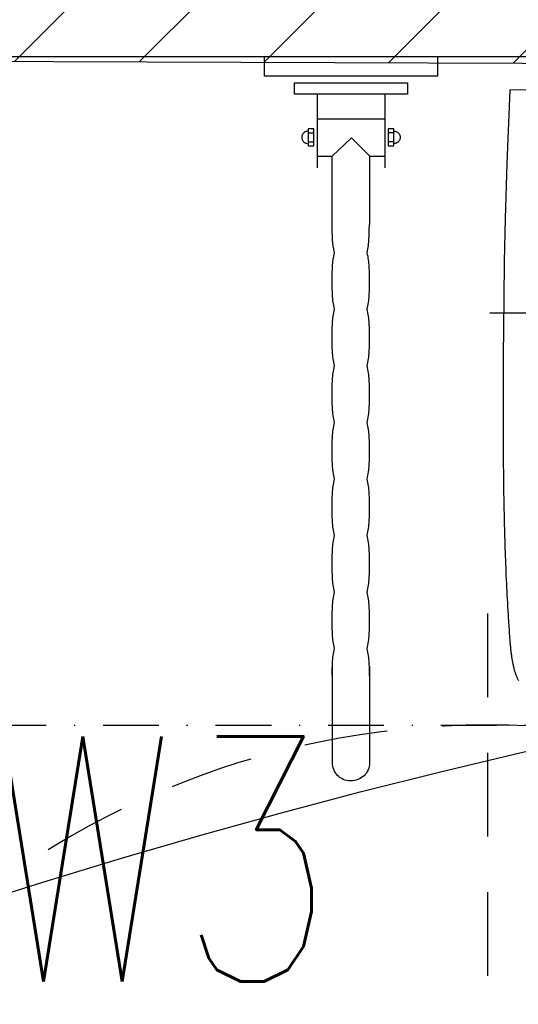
# Model space of a CAD drawing. Header units: millimetres. Extents: x 42924 to 92944, y -369470 to -179866.
# Tile 239 of 256: x 61279 to 61323, y -184009 to -183921. Entities that reach past the tile are written whole.
import ezdxf
from ezdxf.enums import TextEntityAlignment as Align

# ---------------------------------------------------------------- set-up
doc = ezdxf.new("R2010")
doc.units = ezdxf.units.MM
doc.linetypes.add('216-500', pattern=[2.5, 1.5, -1])
doc.linetypes.add('STRICHPUNKTX2', pattern=[2, 1, -0.5, 0, -0.5])
doc.layers.get('0').update_dxf_attribs({"color": 8})
for name, color, linetype in [('!! 1_hatch projektowane ściany', 8, 'Continuous'), ('!! 1_PROJ Sciany', 8, 'Continuous'), ('!! 2_wypos-sanitarne', 8, 'Continuous'), ('E1', 2, 'Continuous')]:
    doc.layers.add(name, color=color, linetype=linetype)
doc.layers.add('E_SAP_ZASIĘG', color=150, linetype='Continuous', plot=False)
doc.styles.add('ELE1', font='romans.shx', dxfattribs={"width": 0.8, "height": 18})

# ---------------------------------------------------------------- blocks, each defined once
blk = doc.blocks.new('umywalka niep')
for p, q in [((-1.75, 33.91), (-1.75, 49.441)), ((-1.75, 49.441), (0, 49.441)), ((0, 49.441), (0, 33.91)), ((-7.602, 45.963), (-7.641, 45.927)), ((-7.559, 45.995), (-7.602, 45.963)), ((-7.514, 46.022), (-7.559, 45.995)), ((-7.465, 46.046), (-7.514, 46.022)), ((-7.415, 46.064), (-7.465, 46.046)), ((-7.362, 46.078), (-7.415, 46.064)), ((-7.307, 46.087), (-7.362, 46.078)), ((-7.25, 46.09), (-7.307, 46.087)), ((-7.194, 46.087), (-7.25, 46.09)), ((-7.139, 46.078), (-7.194, 46.087)), ((-7.087, 46.064), (-7.139, 46.078)), ((-7.036, 46.046), (-7.087, 46.064)), ((-6.988, 46.022), (-7.036, 46.046)), ((-6.942, 45.995), (-6.988, 46.022)), ((-6.899, 45.963), (-6.942, 45.995)), ((-6.86, 45.927), (-6.899, 45.963)), ((-3.378, 36.598), (-3.378, 46.753)), ((-3.378, 46.753), (-2.363, 46.753)), ((-2.363, 46.753), (-2.363, 36.598)), ((-6.489, 45.515), (-8.012, 45.515)), ((-8.012, 45.515), (-8.012, 45.007)), ((-7.792, 45.648), (-7.8, 45.593)), ((-7.778, 45.701), (-7.792, 45.648)), ((-7.759, 45.752), (-7.778, 45.701)), ((-7.736, 45.8), (-7.759, 45.752)), ((-7.708, 45.845), (-7.736, 45.8)), ((-7.677, 45.888), (-7.708, 45.845)), ((-7.641, 45.927), (-7.677, 45.888)), ((-7.651, 45.519), (-7.651, 45.02)), ((-6.824, 45.888), (-6.86, 45.927)), ((-6.849, 45.519), (-6.849, 45.02)), ((-6.793, 45.845), (-6.824, 45.888)), ((-6.765, 45.8), (-6.793, 45.845)), ((-6.741, 45.752), (-6.765, 45.8)), ((-6.723, 45.701), (-6.741, 45.752)), ((-6.709, 45.648), (-6.723, 45.701)), ((-6.701, 45.593), (-6.709, 45.648)), ((-6.698, 45.537), (-6.701, 45.593)), ((-6.698, 45.537), (-6.698, 45.537)), ((-6.489, 45.007), (-6.489, 45.515)), ((-3.384, 44.722), (-9.984, 44.722)), ((-8.935, 44.69), (-8.935, 43.359)), ((-8.012, 45.007), (-6.489, 45.007)), ((-5.584, 44.69), (-5.584, 38.626)), ((-63.852, 43.275), (-63.695, 43.314)), ((-63.695, 43.314), (-63.531, 43.337)), ((-63.531, 43.337), (-54.728, 43.346)), ((-55.367, 43.384), (-55.526, 43.384)), ((-55.207, 43.383), (-55.367, 43.384)), ((-55.048, 43.382), (-55.207, 43.383)), ((-54.889, 43.379), (-55.048, 43.382)), ((-54.73, 43.375), (-54.889, 43.379)), ((-54.57, 43.369), (-54.73, 43.375)), ((-54.411, 43.361), (-54.57, 43.369)), ((-54.252, 43.35), (-54.411, 43.361)), ((-54.093, 43.337), (-54.252, 43.35)), ((-53.933, 43.32), (-54.093, 43.337)), ((-53.774, 43.3), (-53.933, 43.32)), ((-52.346, 43.32), (-52.505, 43.301)), ((-52.188, 43.337), (-52.346, 43.32)), ((-52.03, 43.35), (-52.188, 43.337)), ((-51.872, 43.361), (-52.03, 43.35)), ((-51.713, 43.369), (-51.872, 43.361)), ((-51.555, 43.375), (-51.713, 43.369)), ((-51.397, 43.379), (-51.555, 43.375)), ((-51.239, 43.382), (-51.397, 43.379)), ((-51.081, 43.384), (-51.239, 43.382)), ((-50.922, 43.385), (-51.081, 43.384)), ((-50.764, 43.385), (-50.922, 43.385)), ((-50.606, 43.385), (-50.764, 43.385)), ((-50.447, 43.385), (-50.606, 43.385)), ((-50.289, 43.385), (-50.447, 43.385)), ((-50.13, 43.384), (-50.289, 43.385)), ((-49.971, 43.382), (-50.13, 43.384)), ((-49.812, 43.379), (-49.971, 43.382)), ((-49.654, 43.375), (-49.812, 43.379)), ((-49.495, 43.369), (-49.654, 43.375)), ((-49.336, 43.361), (-49.495, 43.369)), ((-49.177, 43.35), (-49.336, 43.361)), ((-49.019, 43.337), (-49.177, 43.35)), ((-48.86, 43.321), (-49.019, 43.337)), ((-48.702, 43.301), (-48.86, 43.321)), ((-47.273, 43.321), (-47.432, 43.301)), ((-47.114, 43.337), (-47.273, 43.321)), ((-46.956, 43.351), (-47.114, 43.337)), ((-46.797, 43.361), (-46.956, 43.351)), ((-46.638, 43.37), (-46.797, 43.361)), ((-46.48, 43.376), (-46.638, 43.37)), ((-46.321, 43.38), (-46.48, 43.376)), ((-46.162, 43.383), (-46.321, 43.38)), ((-46.003, 43.384), (-46.162, 43.383)), ((-45.845, 43.385), (-46.003, 43.384)), ((-45.686, 43.386), (-45.845, 43.385)), ((-45.528, 43.386), (-45.686, 43.386)), ((-45.369, 43.386), (-45.528, 43.386)), ((-45.21, 43.385), (-45.369, 43.386)), ((-45.051, 43.384), (-45.21, 43.385)), ((-44.893, 43.383), (-45.051, 43.384)), ((-44.734, 43.38), (-44.893, 43.383)), ((-44.575, 43.376), (-44.734, 43.38)), ((-44.417, 43.37), (-44.575, 43.376)), ((-44.258, 43.362), (-44.417, 43.37)), ((-44.099, 43.351), (-44.258, 43.362)), ((-43.94, 43.338), (-44.099, 43.351)), ((-43.782, 43.321), (-43.94, 43.338)), ((-43.623, 43.301), (-43.782, 43.321)), ((-42.197, 43.321), (-42.356, 43.302)), ((-42.039, 43.338), (-42.197, 43.321)), ((-41.881, 43.351), (-42.039, 43.338)), ((-41.723, 43.362), (-41.881, 43.351)), ((-41.564, 43.37), (-41.723, 43.362)), ((-41.406, 43.377), (-41.564, 43.37)), ((-41.248, 43.381), (-41.406, 43.377)), ((-41.09, 43.384), (-41.248, 43.381)), ((-40.932, 43.386), (-41.09, 43.384)), ((-40.773, 43.386), (-40.932, 43.386)), ((-40.615, 43.387), (-40.773, 43.386)), ((-40.457, 43.387), (-40.615, 43.387)), ((-40.299, 43.387), (-40.457, 43.387)), ((-40.14, 43.386), (-40.299, 43.387)), ((-39.982, 43.386), (-40.14, 43.386)), ((-39.824, 43.384), (-39.982, 43.386)), ((-39.665, 43.381), (-39.824, 43.384)), ((-39.507, 43.377), (-39.665, 43.381)), ((-39.348, 43.37), (-39.507, 43.377)), ((-39.19, 43.362), (-39.348, 43.37)), ((-39.032, 43.351), (-39.19, 43.362)), ((-38.873, 43.338), (-39.032, 43.351)), ((-38.715, 43.322), (-38.873, 43.338)), ((-38.557, 43.302), (-38.715, 43.322)), ((-37.126, 43.322), (-37.285, 43.302)), ((-36.966, 43.338), (-37.126, 43.322)), ((-36.807, 43.352), (-36.966, 43.338)), ((-36.647, 43.363), (-36.807, 43.352)), ((-36.487, 43.371), (-36.647, 43.363)), ((-36.328, 43.377), (-36.487, 43.371)), ((-36.168, 43.382), (-36.328, 43.377)), ((-36.009, 43.385), (-36.168, 43.382)), ((-35.849, 43.387), (-36.009, 43.385)), ((-35.69, 43.388), (-35.849, 43.387)), ((-35.53, 43.388), (-35.69, 43.388)), ((-35.371, 43.388), (-35.53, 43.388)), ((-35.213, 43.388), (-35.371, 43.388)), ((-35.056, 43.388), (-35.213, 43.388)), ((-34.898, 43.387), (-35.056, 43.388)), ((-34.74, 43.385), (-34.898, 43.387)), ((-34.583, 43.382), (-34.74, 43.385)), ((-34.425, 43.377), (-34.583, 43.382)), ((-34.267, 43.371), (-34.425, 43.377)), ((-34.109, 43.363), (-34.267, 43.371)), ((-33.952, 43.352), (-34.109, 43.363)), ((-33.794, 43.339), (-33.952, 43.352)), ((-33.637, 43.322), (-33.794, 43.339)), ((-33.479, 43.303), (-33.637, 43.322)), ((-32.045, 43.323), (-32.205, 43.303)), ((-31.884, 43.339), (-32.045, 43.323)), ((-31.723, 43.353), (-31.884, 43.339)), ((-31.562, 43.364), (-31.723, 43.353)), ((-31.402, 43.372), (-31.562, 43.364)), ((-31.241, 43.378), (-31.402, 43.372)), ((-31.08, 43.383), (-31.241, 43.378)), ((-30.919, 43.386), (-31.08, 43.383)), ((-30.759, 43.388), (-30.919, 43.386)), ((-30.598, 43.389), (-30.759, 43.388)), ((-30.437, 43.389), (-30.598, 43.389)), ((-30.276, 43.389), (-30.437, 43.389)), ((-30.119, 43.389), (-30.276, 43.389)), ((-29.962, 43.389), (-30.119, 43.389)), ((-29.805, 43.388), (-29.962, 43.389)), ((-29.648, 43.386), (-29.805, 43.388)), ((-29.491, 43.383), (-29.648, 43.386)), ((-29.334, 43.378), (-29.491, 43.383)), ((-29.178, 43.372), (-29.334, 43.378)), ((-29.021, 43.364), (-29.178, 43.372)), ((-28.864, 43.353), (-29.021, 43.364)), ((-28.706, 43.339), (-28.864, 43.353)), ((-28.549, 43.323), (-28.706, 43.339)), ((-28.391, 43.303), (-28.549, 43.323)), ((-26.96, 43.323), (-27.119, 43.304)), ((-26.801, 43.34), (-26.96, 43.323)), ((-26.642, 43.353), (-26.801, 43.34)), ((-26.483, 43.364), (-26.642, 43.353)), ((-26.325, 43.372), (-26.483, 43.364)), ((-26.166, 43.379), (-26.325, 43.372)), ((-26.007, 43.383), (-26.166, 43.379)), ((-25.848, 43.387), (-26.007, 43.383)), ((-25.69, 43.388), (-25.848, 43.387)), ((-25.531, 43.39), (-25.69, 43.388)), ((-25.371, 43.39), (-25.531, 43.39)), ((-25.212, 43.39), (-25.371, 43.39)), ((-25.053, 43.39), (-25.212, 43.39)), ((-24.894, 43.39), (-25.053, 43.39)), ((-24.734, 43.388), (-24.894, 43.39)), ((-24.575, 43.387), (-24.734, 43.388)), ((-24.415, 43.383), (-24.575, 43.387)), ((-24.256, 43.379), (-24.415, 43.383)), ((-24.096, 43.372), (-24.256, 43.379)), ((-23.937, 43.364), (-24.096, 43.372)), ((-23.778, 43.353), (-23.937, 43.364)), ((-23.618, 43.34), (-23.778, 43.353)), ((-23.459, 43.323), (-23.618, 43.34)), ((-23.299, 43.304), (-23.459, 43.323)), ((-21.879, 43.322), (-22.037, 43.303)), ((-21.721, 43.338), (-21.879, 43.322)), ((-21.562, 43.351), (-21.721, 43.338)), ((-21.404, 43.361), (-21.562, 43.351)), ((-21.246, 43.369), (-21.404, 43.361)), ((-21.087, 43.374), (-21.246, 43.369)), ((-20.929, 43.378), (-21.087, 43.374)), ((-20.771, 43.381), (-20.929, 43.378)), ((-20.614, 43.382), (-20.771, 43.381)), ((-20.458, 43.383), (-20.614, 43.382)), ((-20.302, 43.383), (-20.458, 43.383)), ((-20.147, 43.383), (-20.302, 43.383)), ((-19.988, 43.383), (-20.147, 43.383)), ((-19.827, 43.383), (-19.988, 43.383)), ((-19.666, 43.382), (-19.827, 43.383)), ((-19.505, 43.381), (-19.666, 43.382)), ((-19.343, 43.378), (-19.505, 43.381)), ((-19.181, 43.374), (-19.343, 43.378)), ((-19.02, 43.368), (-19.181, 43.374)), ((-18.858, 43.36), (-19.02, 43.368)), ((-18.697, 43.349), (-18.858, 43.36)), ((-18.538, 43.336), (-18.697, 43.349)), ((-18.379, 43.32), (-18.538, 43.336)), ((-18.221, 43.3), (-18.379, 43.32)), ((-16.815, 43.32), (-16.974, 43.3)), ((-16.656, 43.336), (-16.815, 43.32)), ((-16.496, 43.349), (-16.656, 43.336)), ((-16.336, 43.36), (-16.496, 43.349)), ((-16.176, 43.368), (-16.336, 43.36)), ((-16.015, 43.374), (-16.176, 43.368)), ((-15.855, 43.379), (-16.015, 43.374)), ((-15.695, 43.381), (-15.855, 43.379)), ((-15.535, 43.383), (-15.695, 43.381)), ((-15.374, 43.384), (-15.535, 43.383)), ((-15.215, 43.384), (-15.374, 43.384)), ((-15.055, 43.384), (-15.215, 43.384)), ((-15.192, 43.353), (-8.951, 43.353)), ((-15.055, 43.384), (-15.055, 43.384)), ((-8.951, 43.353), (-7.293, 41.622)), ((-64.877, 42.363), (-64.807, 42.507)), ((-64.807, 42.507), (-64.725, 42.642)), ((-64.725, 42.642), (-64.631, 42.766)), ((-64.631, 42.766), (-64.525, 42.881)), ((-64.525, 42.881), (-64.408, 42.984)), ((-64.408, 42.984), (-64.282, 43.076)), ((-64.282, 43.076), (-64.147, 43.156)), ((-64.147, 43.156), (-64.004, 43.222)), ((-64.004, 43.222), (-63.852, 43.275)), ((-53.615, 43.277), (-53.774, 43.3)), ((-53.456, 43.249), (-53.615, 43.277)), ((-53.297, 43.217), (-53.456, 43.249)), ((-53.138, 43.181), (-53.297, 43.217)), ((-52.979, 43.217), (-53.138, 43.181)), ((-52.821, 43.249), (-52.979, 43.217)), ((-52.663, 43.277), (-52.821, 43.249)), ((-52.505, 43.301), (-52.663, 43.277)), ((-48.543, 43.278), (-48.702, 43.301)), ((-48.384, 43.25), (-48.543, 43.278)), ((-48.226, 43.218), (-48.384, 43.25)), ((-48.067, 43.182), (-48.226, 43.218)), ((-47.908, 43.218), (-48.067, 43.182)), ((-47.749, 43.25), (-47.908, 43.218)), ((-47.59, 43.278), (-47.749, 43.25)), ((-47.432, 43.301), (-47.59, 43.278)), ((-43.464, 43.278), (-43.623, 43.301)), ((-43.306, 43.251), (-43.464, 43.278)), ((-43.147, 43.219), (-43.306, 43.251)), ((-42.988, 43.183), (-43.147, 43.219)), ((-42.83, 43.219), (-42.988, 43.183)), ((-42.672, 43.251), (-42.83, 43.219)), ((-42.514, 43.278), (-42.672, 43.251)), ((-42.356, 43.302), (-42.514, 43.278)), ((-38.398, 43.279), (-38.557, 43.302)), ((-38.24, 43.252), (-38.398, 43.279)), ((-38.082, 43.22), (-38.24, 43.252)), ((-37.924, 43.184), (-38.082, 43.22)), ((-37.764, 43.22), (-37.924, 43.184)), ((-37.604, 43.252), (-37.764, 43.22)), ((-37.445, 43.279), (-37.604, 43.252)), ((-37.285, 43.302), (-37.445, 43.279)), ((-33.321, 43.28), (-33.479, 43.303)), ((-33.163, 43.252), (-33.321, 43.28)), ((-33.006, 43.221), (-33.163, 43.252)), ((-32.848, 43.186), (-33.006, 43.221)), ((-32.687, 43.221), (-32.848, 43.186)), ((-32.526, 43.252), (-32.687, 43.221)), ((-32.366, 43.28), (-32.526, 43.252)), ((-32.205, 43.303), (-32.366, 43.28)), ((-28.233, 43.28), (-28.391, 43.303)), ((-28.074, 43.253), (-28.233, 43.28)), ((-27.914, 43.222), (-28.074, 43.253)), ((-27.754, 43.187), (-27.914, 43.222)), ((-27.596, 43.222), (-27.754, 43.187)), ((-27.437, 43.253), (-27.596, 43.222)), ((-27.278, 43.28), (-27.437, 43.253)), ((-27.119, 43.304), (-27.278, 43.28)), ((-23.14, 43.281), (-23.299, 43.304)), ((-22.98, 43.254), (-23.14, 43.281)), ((-22.821, 43.223), (-22.98, 43.254)), ((-22.661, 43.187), (-22.821, 43.223)), ((-22.506, 43.223), (-22.661, 43.187)), ((-22.35, 43.254), (-22.506, 43.223)), ((-22.194, 43.28), (-22.35, 43.254)), ((-22.037, 43.303), (-22.194, 43.28)), ((-18.065, 43.276), (-18.221, 43.3)), ((-17.91, 43.249), (-18.065, 43.276)), ((-17.757, 43.217), (-17.91, 43.249)), ((-17.606, 43.18), (-17.757, 43.217)), ((-17.449, 43.217), (-17.606, 43.18)), ((-17.291, 43.249), (-17.449, 43.217)), ((-17.133, 43.276), (-17.291, 43.249)), ((-16.974, 43.3), (-17.133, 43.276)), ((-65.01, 41.712), (-65, 41.885)), ((-65.003, 41.537), (-65.01, 41.712)), ((-64.981, 41.368), (-65.003, 41.537)), ((-65, 41.885), (-64.974, 42.052)), ((-64.974, 42.052), (-64.933, 42.211)), ((-64.933, 42.211), (-64.877, 42.363)), ((-7.293, 41.622), (-8.946, 39.995)), ((-64.943, 41.205), (-64.981, 41.368)), ((-64.89, 41.048), (-64.943, 41.205)), ((-64.823, 40.898), (-64.89, 41.048)), ((-64.743, 40.757), (-64.823, 40.898)), ((-64.651, 40.626), (-64.743, 40.757)), ((-64.546, 40.504), (-64.651, 40.626)), ((-64.43, 40.393), (-64.546, 40.504)), ((-64.304, 40.295), (-64.43, 40.393)), ((-64.167, 40.209), (-64.304, 40.295)), ((-64.022, 40.137), (-64.167, 40.209)), ((-63.868, 40.079), (-64.022, 40.137)), ((-63.706, 40.037), (-63.868, 40.079)), ((-63.538, 40.01), (-63.706, 40.037)), ((-63.363, 40.002), (-63.538, 40.01)), ((-63.363, 40.002), (-63.363, 40.002)), ((-54.71, 40.002), (-63.363, 40.002)), ((-55.38, 40.042), (-55.541, 40.042)), ((-55.22, 40.043), (-55.38, 40.042)), ((-55.06, 40.045), (-55.22, 40.043)), ((-54.899, 40.047), (-55.06, 40.045)), ((-54.74, 40.052), (-54.899, 40.047)), ((-54.579, 40.058), (-54.74, 40.052)), ((-54.419, 40.067), (-54.579, 40.058)), ((-54.259, 40.077), (-54.419, 40.067)), ((-54.098, 40.091), (-54.259, 40.077)), ((-53.938, 40.107), (-54.098, 40.091)), ((-53.778, 40.127), (-53.938, 40.107)), ((-53.618, 40.15), (-53.778, 40.127)), ((-53.458, 40.177), (-53.618, 40.15)), ((-53.297, 40.209), (-53.458, 40.177)), ((-53.137, 40.245), (-53.297, 40.209)), ((-52.979, 40.209), (-53.137, 40.245)), ((-52.821, 40.178), (-52.979, 40.209)), ((-52.663, 40.15), (-52.821, 40.178)), ((-52.505, 40.127), (-52.663, 40.15)), ((-52.346, 40.107), (-52.505, 40.127)), ((-52.188, 40.091), (-52.346, 40.107)), ((-52.03, 40.078), (-52.188, 40.091)), ((-51.872, 40.067), (-52.03, 40.078)), ((-51.713, 40.058), (-51.872, 40.067)), ((-51.555, 40.052), (-51.713, 40.058)), ((-51.397, 40.048), (-51.555, 40.052)), ((-51.239, 40.045), (-51.397, 40.048)), ((-51.081, 40.043), (-51.239, 40.045)), ((-50.923, 40.043), (-51.081, 40.043)), ((-50.764, 40.042), (-50.923, 40.043)), ((-50.606, 40.042), (-50.764, 40.042)), ((-50.448, 40.042), (-50.606, 40.042)), ((-50.289, 40.043), (-50.448, 40.042)), ((-50.13, 40.044), (-50.289, 40.043)), ((-49.971, 40.045), (-50.13, 40.044)), ((-49.812, 40.048), (-49.971, 40.045)), ((-49.653, 40.053), (-49.812, 40.048)), ((-49.494, 40.059), (-49.653, 40.053)), ((-49.335, 40.067), (-49.494, 40.059)), ((-49.176, 40.078), (-49.335, 40.067)), ((-49.018, 40.091), (-49.176, 40.078)), ((-48.86, 40.107), (-49.018, 40.091)), ((-48.702, 40.127), (-48.86, 40.107)), ((-48.544, 40.15), (-48.702, 40.127)), ((-48.387, 40.178), (-48.544, 40.15)), ((-48.231, 40.209), (-48.387, 40.178)), ((-48.075, 40.246), (-48.231, 40.209)), ((-47.916, 40.21), (-48.075, 40.246)), ((-47.757, 40.178), (-47.916, 40.21)), ((-47.597, 40.151), (-47.757, 40.178)), ((-47.438, 40.127), (-47.597, 40.151)), ((-47.279, 40.108), (-47.438, 40.127)), ((-47.12, 40.091), (-47.279, 40.108)), ((-46.96, 40.078), (-47.12, 40.091)), ((-46.801, 40.067), (-46.96, 40.078)), ((-46.642, 40.059), (-46.801, 40.067)), ((-46.483, 40.053), (-46.642, 40.059)), ((-46.324, 40.049), (-46.483, 40.053)), ((-46.164, 40.046), (-46.324, 40.049)), ((-46.005, 40.044), (-46.164, 40.046)), ((-45.846, 40.044), (-46.005, 40.044)), ((-45.687, 40.043), (-45.846, 40.044)), ((-45.528, 40.043), (-45.687, 40.043)), ((-45.368, 40.043), (-45.528, 40.043)), ((-45.209, 40.044), (-45.368, 40.043)), ((-45.05, 40.044), (-45.209, 40.044)), ((-44.891, 40.046), (-45.05, 40.044)), ((-44.731, 40.049), (-44.891, 40.046)), ((-44.572, 40.053), (-44.731, 40.049)), ((-44.413, 40.059), (-44.572, 40.053)), ((-44.254, 40.068), (-44.413, 40.059)), ((-44.095, 40.078), (-44.254, 40.068)), ((-43.936, 40.092), (-44.095, 40.078)), ((-43.776, 40.108), (-43.936, 40.092)), ((-43.617, 40.128), (-43.776, 40.108)), ((-43.458, 40.151), (-43.617, 40.128)), ((-43.299, 40.178), (-43.458, 40.151)), ((-43.14, 40.21), (-43.299, 40.178)), ((-42.981, 40.247), (-43.14, 40.21)), ((-42.823, 40.21), (-42.981, 40.247)), ((-42.665, 40.178), (-42.823, 40.21)), ((-42.507, 40.151), (-42.665, 40.178)), ((-42.35, 40.128), (-42.507, 40.151)), ((-42.192, 40.108), (-42.35, 40.128)), ((-42.034, 40.092), (-42.192, 40.108)), ((-41.877, 40.078), (-42.034, 40.092)), ((-41.719, 40.068), (-41.877, 40.078)), ((-41.561, 40.06), (-41.719, 40.068)), ((-41.403, 40.053), (-41.561, 40.06)), ((-41.246, 40.049), (-41.403, 40.053)), ((-41.088, 40.047), (-41.246, 40.049)), ((-40.93, 40.045), (-41.088, 40.047)), ((-40.773, 40.044), (-40.93, 40.045)), ((-40.615, 40.044), (-40.773, 40.044)), ((-40.457, 40.044), (-40.615, 40.044)), ((-40.298, 40.044), (-40.457, 40.044)), ((-40.139, 40.044), (-40.298, 40.044)), ((-39.98, 40.045), (-40.139, 40.044)), ((-39.82, 40.047), (-39.98, 40.045)), ((-39.66, 40.049), (-39.82, 40.047)), ((-39.501, 40.054), (-39.66, 40.049)), ((-39.342, 40.06), (-39.501, 40.054)), ((-39.182, 40.068), (-39.342, 40.06)), ((-39.023, 40.079), (-39.182, 40.068)), ((-38.864, 40.092), (-39.023, 40.079)), ((-38.705, 40.108), (-38.864, 40.092)), ((-38.547, 40.128), (-38.705, 40.108)), ((-38.389, 40.152), (-38.547, 40.128)), ((-38.231, 40.179), (-38.389, 40.152)), ((-38.074, 40.211), (-38.231, 40.179)), ((-37.918, 40.247), (-38.074, 40.211)), ((-37.76, 40.211), (-37.918, 40.247)), ((-37.602, 40.179), (-37.76, 40.211)), ((-37.444, 40.152), (-37.602, 40.179)), ((-37.285, 40.128), (-37.444, 40.152)), ((-37.127, 40.108), (-37.285, 40.128)), ((-36.969, 40.092), (-37.127, 40.108)), ((-36.811, 40.079), (-36.969, 40.092)), ((-36.653, 40.068), (-36.811, 40.079)), ((-36.494, 40.06), (-36.653, 40.068)), ((-36.336, 40.054), (-36.494, 40.06)), ((-36.178, 40.05), (-36.336, 40.054)), ((-36.02, 40.047), (-36.178, 40.05)), ((-35.862, 40.046), (-36.02, 40.047)), ((-35.704, 40.045), (-35.862, 40.046)), ((-35.545, 40.045), (-35.704, 40.045)), ((-35.387, 40.045), (-35.545, 40.045)), ((-35.229, 40.045), (-35.387, 40.045)), ((-35.07, 40.045), (-35.229, 40.045)), ((-34.912, 40.046), (-35.07, 40.045)), ((-34.753, 40.047), (-34.912, 40.046)), ((-34.594, 40.05), (-34.753, 40.047)), ((-34.435, 40.054), (-34.594, 40.05)), ((-34.277, 40.06), (-34.435, 40.054)), ((-34.118, 40.069), (-34.277, 40.06)), ((-33.959, 40.079), (-34.118, 40.069)), ((-33.801, 40.092), (-33.959, 40.079)), ((-33.642, 40.109), (-33.801, 40.092)), ((-33.483, 40.129), (-33.642, 40.109)), ((-33.324, 40.152), (-33.483, 40.129)), ((-33.165, 40.18), (-33.324, 40.152)), ((-33.007, 40.212), (-33.165, 40.18)), ((-32.848, 40.248), (-33.007, 40.212)), ((-32.689, 40.212), (-32.848, 40.248)), ((-32.53, 40.18), (-32.689, 40.212)), ((-32.371, 40.152), (-32.53, 40.18)), ((-32.211, 40.129), (-32.371, 40.152)), ((-32.052, 40.109), (-32.211, 40.129)), ((-31.893, 40.093), (-32.052, 40.109)), ((-31.734, 40.079), (-31.893, 40.093)), ((-31.574, 40.069), (-31.734, 40.079)), ((-31.415, 40.061), (-31.574, 40.069)), ((-31.256, 40.055), (-31.415, 40.061)), ((-31.097, 40.051), (-31.256, 40.055)), ((-30.938, 40.048), (-31.097, 40.051)), ((-30.779, 40.046), (-30.938, 40.048)), ((-30.619, 40.046), (-30.779, 40.046)), ((-30.46, 40.046), (-30.619, 40.046)), ((-30.301, 40.046), (-30.46, 40.046)), ((-30.142, 40.046), (-30.301, 40.046)), ((-29.984, 40.046), (-30.142, 40.046)), ((-29.825, 40.046), (-29.984, 40.046)), ((-29.666, 40.048), (-29.825, 40.046)), ((-29.508, 40.051), (-29.666, 40.048)), ((-29.349, 40.055), (-29.508, 40.051)), ((-29.19, 40.061), (-29.349, 40.055)), ((-29.031, 40.069), (-29.19, 40.061)), ((-28.873, 40.079), (-29.031, 40.069)), ((-28.714, 40.093), (-28.873, 40.079)), ((-28.556, 40.109), (-28.714, 40.093)), ((-28.397, 40.129), (-28.556, 40.109)), ((-28.238, 40.152), (-28.397, 40.129)), ((-28.079, 40.18), (-28.238, 40.152)), ((-27.92, 40.212), (-28.079, 40.18)), ((-27.761, 40.249), (-27.92, 40.212)), ((-27.603, 40.212), (-27.761, 40.249)), ((-27.444, 40.18), (-27.603, 40.212)), ((-27.286, 40.152), (-27.444, 40.18)), ((-27.127, 40.129), (-27.286, 40.152)), ((-26.968, 40.109), (-27.127, 40.129)), ((-26.81, 40.093), (-26.968, 40.109)), ((-26.651, 40.08), (-26.81, 40.093)), ((-26.492, 40.069), (-26.651, 40.08)), ((-26.333, 40.061), (-26.492, 40.069)), ((-26.175, 40.055), (-26.333, 40.061)), ((-26.016, 40.051), (-26.175, 40.055)), ((-25.857, 40.049), (-26.016, 40.051)), ((-25.699, 40.047), (-25.857, 40.049)), ((-25.54, 40.047), (-25.699, 40.047)), ((-25.381, 40.046), (-25.54, 40.047)), ((-25.222, 40.047), (-25.381, 40.046)), ((-25.063, 40.046), (-25.222, 40.047)), ((-24.904, 40.047), (-25.063, 40.046)), ((-24.745, 40.047), (-24.904, 40.047)), ((-24.586, 40.049), (-24.745, 40.047)), ((-24.427, 40.051), (-24.586, 40.049)), ((-24.267, 40.055), (-24.427, 40.051)), ((-24.108, 40.061), (-24.267, 40.055)), ((-23.949, 40.07), (-24.108, 40.061)), ((-23.79, 40.08), (-23.949, 40.07)), ((-23.63, 40.093), (-23.79, 40.08)), ((-23.471, 40.11), (-23.63, 40.093)), ((-23.312, 40.13), (-23.471, 40.11)), ((-23.153, 40.153), (-23.312, 40.13)), ((-22.993, 40.181), (-23.153, 40.153)), ((-22.834, 40.213), (-22.993, 40.181)), ((-22.675, 40.25), (-22.834, 40.213)), ((-22.524, 40.213), (-22.675, 40.25)), ((-22.371, 40.181), (-22.524, 40.213)), ((-22.216, 40.152), (-22.371, 40.181)), ((-22.06, 40.129), (-22.216, 40.152)), ((-21.902, 40.108), (-22.06, 40.129)), ((-21.743, 40.091), (-21.902, 40.108)), ((-21.583, 40.077), (-21.743, 40.091)), ((-21.423, 40.066), (-21.583, 40.077)), ((-21.262, 40.057), (-21.423, 40.066)), ((-21.101, 40.051), (-21.262, 40.057)), ((-20.94, 40.046), (-21.101, 40.051)), ((-20.78, 40.043), (-20.94, 40.046)), ((-20.62, 40.041), (-20.78, 40.043)), ((-20.461, 40.04), (-20.62, 40.041)), ((-20.303, 40.04), (-20.461, 40.04)), ((-20.147, 40.04), (-20.303, 40.04)), ((-19.987, 40.04), (-20.147, 40.04)), ((-19.827, 40.04), (-19.987, 40.04)), ((-19.667, 40.041), (-19.827, 40.04)), ((-19.507, 40.043), (-19.667, 40.041)), ((-19.347, 40.046), (-19.507, 40.043)), ((-19.187, 40.051), (-19.347, 40.046)), ((-19.028, 40.057), (-19.187, 40.051)), ((-18.868, 40.065), (-19.028, 40.057)), ((-18.708, 40.076), (-18.868, 40.065)), ((-18.549, 40.09), (-18.708, 40.076)), ((-18.39, 40.106), (-18.549, 40.09)), ((-18.23, 40.126), (-18.39, 40.106)), ((-18.07, 40.149), (-18.23, 40.126)), ((-17.911, 40.176), (-18.07, 40.149)), ((-17.751, 40.208), (-17.911, 40.176)), ((-17.591, 40.244), (-17.751, 40.208)), ((-17.434, 40.208), (-17.591, 40.244)), ((-17.278, 40.179), (-17.434, 40.208)), ((-17.121, 40.155), (-17.278, 40.179)), ((-16.964, 40.136), (-17.121, 40.155)), ((-16.807, 40.12), (-16.964, 40.136)), ((-16.65, 40.108), (-16.807, 40.12)), ((-16.493, 40.098), (-16.65, 40.108)), ((-16.336, 40.091), (-16.493, 40.098)), ((-16.179, 40.086), (-16.336, 40.091)), ((-16.022, 40.081), (-16.179, 40.086)), ((-15.865, 40.077), (-16.022, 40.081)), ((-15.708, 40.072), (-15.865, 40.077)), ((-15.551, 40.067), (-15.708, 40.072)), ((-15.394, 40.061), (-15.551, 40.067)), ((-15.237, 40.052), (-15.394, 40.061)), ((-15.08, 40.041), (-15.237, 40.052)), ((-8.959, 40), (-15.082, 40)), ((-15.08, 40.041), (-15.08, 40.041)), ((-8.935, 39.987), (-8.935, 38.626)), ((-3.384, 38.629), (-9.984, 38.629)), ((-6.489, 38.341), (-8.012, 38.341)), ((-8.012, 38.341), (-8.012, 37.834)), ((-7.651, 37.829), (-7.651, 38.329)), ((-6.849, 37.829), (-6.849, 38.329)), ((-6.489, 37.834), (-6.489, 38.341)), ((-8.012, 37.834), (-6.489, 37.834)), ((-7.792, 37.7), (-7.8, 37.755)), ((-7.778, 37.647), (-7.792, 37.7)), ((-7.759, 37.596), (-7.778, 37.647)), ((-7.736, 37.548), (-7.759, 37.596)), ((-7.708, 37.503), (-7.736, 37.548)), ((-7.677, 37.46), (-7.708, 37.503)), ((-7.641, 37.421), (-7.677, 37.46)), ((-7.602, 37.385), (-7.641, 37.421)), ((-7.559, 37.353), (-7.602, 37.385)), ((-7.514, 37.326), (-7.559, 37.353)), ((-7.465, 37.302), (-7.514, 37.326)), ((-7.415, 37.284), (-7.465, 37.302)), ((-7.362, 37.27), (-7.415, 37.284)), ((-7.307, 37.262), (-7.362, 37.27)), ((-7.25, 37.259), (-7.307, 37.262)), ((-7.194, 37.262), (-7.25, 37.259)), ((-7.139, 37.27), (-7.194, 37.262)), ((-7.087, 37.284), (-7.139, 37.27)), ((-7.036, 37.302), (-7.087, 37.284)), ((-6.988, 37.326), (-7.036, 37.302)), ((-6.942, 37.353), (-6.988, 37.326)), ((-6.899, 37.385), (-6.942, 37.353)), ((-6.86, 37.421), (-6.899, 37.385)), ((-6.824, 37.46), (-6.86, 37.421)), ((-6.793, 37.503), (-6.824, 37.46)), ((-6.765, 37.548), (-6.793, 37.503)), ((-6.741, 37.596), (-6.765, 37.548)), ((-6.723, 37.647), (-6.741, 37.596)), ((-6.709, 37.7), (-6.723, 37.647)), ((-6.701, 37.755), (-6.709, 37.7)), ((-6.698, 37.811), (-6.701, 37.755)), ((-6.698, 37.811), (-6.698, 37.811)), ((-2.363, 36.598), (-3.378, 36.598)), ((0, 33.91), (-1.75, 33.91))]:
    blk.add_line(p, q)
blk = doc.blocks.new('gvb')
at = {"linetype": 'STRICHPUNKTX2', "ltscale": 5}
blk.add_line((130664.969, 14667.746), (130664.969, 14497.746), dxfattribs=at)
at = {"linetype": '216-500', "ltscale": 5}
blk.add_line((130654.969, 14582.746), (130824.969, 14582.746), dxfattribs=at)
blk.add_circle((130739.969, 14582.746), 75, dxfattribs=at)
blk = doc.blocks.new('A$Cfa5879fe')
for points in [[(-0.26899, -0.00001), (0.26899, 0.00001)], [(0.269, -0.00004), (0.27186, -0.06611), (0.27328, -0.11533), (0.27406, -0.15427), (0.27451, -0.18652), (0.27479, -0.21408), (0.27496, -0.23818), (0.27507, -0.2596), (0.27514, -0.27891), (0.27515, -0.28918)], [(0.27515, -0.28918), (0.27515, -0.29267), (0.27515, -0.29617), (0.27514, -0.29966), (0.27514, -0.30315), (0.27513, -0.30665), (0.27512, -0.31014), (0.27511, -0.31363), (0.27509, -0.31712), (0.27508, -0.32062), (0.27506, -0.32411), (0.27503, -0.3276), (0.27501, -0.3311), (0.27498, -0.33459), (0.27495, -0.33808), (0.27492, -0.34157), (0.27488, -0.34507), (0.27484, -0.34856), (0.2748, -0.35205), (0.27475, -0.35555), (0.2747, -0.35904), (0.27464, -0.36253), (0.27459, -0.36602), (0.27453, -0.36952), (0.27446, -0.37301), (0.27439, -0.3765), (0.27432, -0.37999), (0.27424, -0.38348), (0.27416, -0.38698), (0.27408, -0.39047), (0.27399, -0.39396), (0.2739, -0.39745), (0.2738, -0.40094), (0.27369, -0.40444), (0.27359, -0.40793), (0.27348, -0.41142), (0.27336, -0.41491), (0.27324, -0.4184), (0.27311, -0.42189), (0.27298, -0.42538), (0.27284, -0.42887), (0.2727, -0.43236), (0.27255, -0.43585), (0.27239, -0.43934), (0.27223, -0.44283), (0.27207, -0.44632), (0.2719, -0.44981), (0.27172, -0.4533), (0.27153, -0.45678), (0.27134, -0.46027), (0.27115, -0.46376), (0.27094, -0.46725), (0.27073, -0.47073), (0.27063, -0.47248), (0.27052, -0.47422), (0.2704, -0.47596), (0.27029, -0.4777), (0.27006, -0.48119), (0.26982, -0.48467), (0.2697, -0.48642), (0.26957, -0.48816), (0.26945, -0.4899), (0.26932, -0.49164), (0.26918, -0.49338), (0.26911, -0.49425), (0.26904, -0.49512), (0.26897, -0.49599), (0.26889, -0.49686), (0.26881, -0.49773), (0.26873, -0.4986), (0.26865, -0.49947), (0.26856, -0.50034), (0.26847, -0.50121), (0.26837, -0.50208), (0.26828, -0.50295), (0.26818, -0.50381), (0.26807, -0.50468), (0.26796, -0.50555), (0.26785, -0.50641), (0.26773, -0.50728), (0.2676, -0.50814), (0.26748, -0.50901), (0.26734, -0.50987), (0.2672, -0.51073), (0.26706, -0.51159), (0.26691, -0.51245), (0.26681, -0.513), (0.2667, -0.51356), (0.2666, -0.51411), (0.26649, -0.51466), (0.26638, -0.51521), (0.26626, -0.51575), (0.26615, -0.5163), (0.26603, -0.51685), (0.2659, -0.5174), (0.26577, -0.51794), (0.26564, -0.51849), (0.26551, -0.51903), (0.26537, -0.51957), (0.26522, -0.52012), (0.26508, -0.52066), (0.26492, -0.5212), (0.26477, -0.52173), (0.2646, -0.52227), (0.26443, -0.52281), (0.26426, -0.52334), (0.26408, -0.52387), (0.2639, -0.5244), (0.26371, -0.52493), (0.26351, -0.52545), (0.26331, -0.52597), (0.2631, -0.52649), (0.26288, -0.52701), (0.26266, -0.52753), (0.26243, -0.52804), (0.26219, -0.52855), (0.26195, -0.52905), (0.2617, -0.52955), (0.26144, -0.53005)]]:
    blk.add_lwpolyline(points)
at = {"ltscale": 2}
blk.add_lwpolyline([(0.28695, -0.19999), (-0.29376, -0.19999)], dxfattribs=at)

msp = doc.modelspace()

# ---------------------------------------------------------------- hatches: boundary and pattern name
at = {"layer": '!! 1_hatch projektowane ściany'}
h = msp.add_hatch(dxfattribs=at)
h.set_pattern_fill('ANSI31', color=256, scale=2.5)
h.set_pattern_definition([(45, (0, 13698.2005), (-5.61266008, 5.61266008), [])])
h.paths.add_polyline_path([(61399.56735, -184145.8878), (61399.56735, -184133.8878), (61155.43682, -184133.8878), (61155.43682, -183923.8878), (61399.56735, -183924.76298), (61399.56735, -183911.8878), (61147.43682, -183911.8878), (61147.43682, -183847.1378), (61135.43682, -183847.1378), (61135.43682, -184210.6378), (61147.43682, -184210.6378), (61147.43682, -184145.8878)])

# ---------------------------------------------------------------- linework, layer by layer
msp.add_lwpolyline([(61399.56735, -184145.8878), (61399.56735, -184133.8878), (61155.43682, -184133.8878), (61155.43682, -183923.8878), (61399.56735, -183924.76298), (61399.56735, -183911.8878), (61147.43682, -183911.8878), (61147.43682, -183847.1378), (61135.43682, -183847.1378), (61135.43682, -184210.6378), (61147.43682, -184210.6378), (61147.43682, -184145.8878)], close=True, dxfattribs=at)
at = {"layer": '!! 1_PROJ Sciany'}
msp.add_lwpolyline([(61155.43682, -184133.8878), (61155.43682, -183923.8878), (61399.56735, -183923.8878)], dxfattribs=at)
at = {"layer": 'E_SAP_ZASIĘG'}
for centre in [(61589.69013, -184051.49546), (61459.23087, -184571.00094)]:
    msp.add_circle(centre, 600, dxfattribs=at)

# ---------------------------------------------------------------- block references
at = {"layer": '!! 2_wypos-sanitarne', "rotation": 90}
msp.add_blockref('umywalka niep', (61350.12749, -183923.88781), dxfattribs=at)
at = {"layer": '!! 2_wypos-sanitarne', "xscale": -100, "yscale": 100, "zscale": 100}
msp.add_blockref('A$Cfa5879fe', (61349.61806, -183926.8878), dxfattribs=at)
at = {"layer": '!! 2_wypos-sanitarne', "xscale": -1, "rotation": 90}
msp.add_blockref('gvb', (75903.4544, -53318.91923), dxfattribs=at)

# ---------------------------------------------------------------- texts
at = {"layer": 'E1', "style": 'ELE1', "width": 0.75}
msp.add_text('AW3', height=22, dxfattribs=at).set_placement((61285.09806, -183995.90316), align=Align.MIDDLE_CENTER)

doc.saveas('drawing.dxf')
